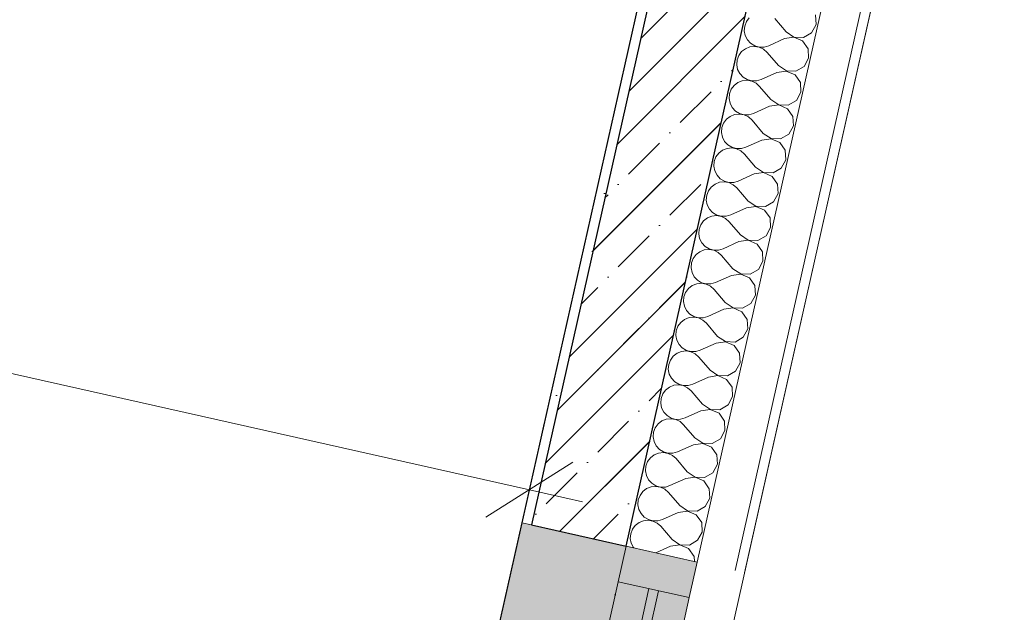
# Model space of a CAD drawing. Header units: millimetres. Extents: x -7218036 to -6523761, y 6117771 to 6337028.
# Tile 219 of 223: x -7140625 to -7138597, y 6135814 to 6137035. Entities that reach past the tile are written whole.
import ezdxf
from ezdxf.enums import TextEntityAlignment as Align

# ---------------------------------------------------------------- set-up
doc = ezdxf.new("R2010")
doc.units = ezdxf.units.MM
doc.header["$MEASUREMENT"] = 0
doc.linetypes.add('Штрихпунктирная', pattern=[670.277762, 352.777767, -176.388884, 0, -141.111112])
for name, color, linetype in [('S - квартира_помещение.АР', 7, 'Continuous'), ('АР-Стены_внешние_.АР', 7, 'Continuous'), ('АР-Стены_внутренние_пилоны.АР', 7, 'Continuous'), ('АР-Чертеж-Оси_Осевые размеры.АР', 7, 'Continuous'), ('АР-Чертеж-Размеры.АР', 7, 'Continuous'), ('Окна Archicad', 7, 'Continuous')]:
    doc.layers.add(name, color=color, linetype=linetype)
for name, color, linetype, lineweight in [('АР-Стены_внешние_.АР_Ном._пера__1', 7, 'Continuous', 30), ('АР-Стены_внешние_.АР_Ном._пера__120', 7, 'Continuous', 0), ('АР-Стены_внутренние_пилоны.АР_Ном._пера__1', 7, 'Continuous', 15), ('АР-Чертеж-Оси_Осевые размеры.АР_Ном._пера__120', 7, 'Continuous', 0), ('АР-Чертеж-Размеры.АР_Ном._пера__1', 7, 'Continuous', 0), ('Окна Archicad_Ном._пера__1', 7, 'Continuous', 0), ('Окна Archicad_Ном._пера__120', 7, 'Continuous', 0)]:
    doc.layers.add(name, color=color, linetype=linetype, lineweight=lineweight)
doc.styles.add('РЎР“Р•РќР•Р\xa0Р\x98Р\xa0_РЎРўР\x98Р›Р¬_2', font='GOTHIC.TTF')
doc.dimstyles.new('СГЕНЕРИР_СТИЛЬ__1', dxfattribs={"dimtxt": 150, "dimasz": 142.5, "dimexe": 0.18, "dimexo": 0.0625, "dimgap": 0, "dimtad": 1, "dimdec": 0, "dimzin": 0, "dimdsep": 46, "dimtxsty": 'РЎР“Р•РќР•Р\xa0Р\x98Р\xa0_РЎРўР\x98Р›Р¬_2', "dimblk": 'ARROWHEAD_6', "dimblk1": 'ARROWHEAD_6', "dimblk2": 'ARROWHEAD_6', "dimcen": 0.09, "dimse1": 1, "dimse2": 1, "dimclrd": 7, "dimclre": 7, "dimclrt": 7, "dimazin": 0, "dimtfac": 1, "dimtdec": 4, "dimtmove": 0, "dimatfit": 3, "dimfxl": 1, "dimtolj": 1, "dimtzin": 0, "dimarcsym": 0})

# ---------------------------------------------------------------- blocks, each defined once
blk = doc.blocks.new('*X141', base_point=(-6566190.3, 6562677.8))
at = {"layer": 'АР-Стены_внешние_.АР_Ном._пера__1', "color": 7, "linetype": 'Continuous', "lineweight": 0}
for p, q in [((-7138984.7, 6137025), (-7138985.8, 6137044.5)), ((-7139131.9, 6137021.5), (-7139132.7, 6137011.6)), ((-7139128.4, 6137030.7), (-7139131.9, 6137021.5)), ((-7139122.6, 6137038.6), (-7139128.4, 6137030.7)), ((-7139046.7, 6137009.6), (-7139069.9, 6137036.8)), ((-7138994, 6137007.9), (-7138984.7, 6137025)), ((-7139132.7, 6137011.6), (-7139130.8, 6137002)), ((-7139130.8, 6137002), (-7139126.3, 6136993.2)), ((-7139030.5, 6136998.5), (-7139049.8, 6136995.7)), ((-7139046.7, 6137009.6), (-7139030.4, 6136998.8)), ((-7139012.6, 6136990.8), (-7139030.5, 6136998.5)), ((-7139030.4, 6136998.8), (-7139010.9, 6136998.2)), ((-7139010.9, 6136998.2), (-7138994, 6137007.9)), ((-7139121.3, 6136978.6), (-7139130.4, 6136974.9)), ((-7139126.3, 6136993.2), (-7139119.6, 6136986)), ((-7139111.5, 6136979.6), (-7139121.3, 6136978.6)), ((-7139119.6, 6136986), (-7139111.2, 6136980.8)), ((-7139101.8, 6136977.9), (-7139111.5, 6136979.6)), ((-7139111.2, 6136980.8), (-7139101.7, 6136978.2)), ((-7139092.9, 6136973.7), (-7139101.8, 6136977.9)), ((-7139101.7, 6136978.2), (-7139091.9, 6136978.3)), ((-7139091.9, 6136978.3), (-7139082.4, 6136981.1)), ((-7139049.8, 6136995.7), (-7139082.4, 6136981.1)), ((-7139001.4, 6136974.8), (-7139012.6, 6136990.8)), ((-7139144.1, 6136961), (-7139147.5, 6136951.8)), ((-7139138.2, 6136968.9), (-7139144.1, 6136961)), ((-7139130.4, 6136974.9), (-7139138.2, 6136968.9)), ((-7139085.5, 6136967.1), (-7139092.9, 6136973.7)), ((-7139062.3, 6136940), (-7139085.5, 6136967.1)), ((-7139000.3, 6136955.3), (-7139001.4, 6136974.8)), ((-7139147.5, 6136951.8), (-7139148.4, 6136941.9)), ((-7139148.4, 6136941.9), (-7139146.4, 6136932.3)), ((-7139062.3, 6136940), (-7139046.1, 6136929.1)), ((-7139026.6, 6136928.5), (-7139009.6, 6136938.2)), ((-7139009.6, 6136938.2), (-7139000.3, 6136955.3)), ((-7139146.4, 6136932.3), (-7139142, 6136923.5)), ((-7139142, 6136923.5), (-7139135.3, 6136916.3)), ((-7139065.5, 6136926), (-7139098, 6136911.4)), ((-7139046.2, 6136928.9), (-7139065.5, 6136926)), ((-7139028.2, 6136921.1), (-7139046.2, 6136928.9)), ((-7139046.1, 6136929.1), (-7139026.6, 6136928.5)), ((-7139017.1, 6136905.1), (-7139028.2, 6136921.1)), ((-7139153.9, 6136899.2), (-7139159.7, 6136891.3)), ((-7139146.1, 6136905.3), (-7139153.9, 6136899.2)), ((-7139136.9, 6136908.9), (-7139146.1, 6136905.3)), ((-7139127.1, 6136909.9), (-7139136.9, 6136908.9)), ((-7139135.3, 6136916.3), (-7139126.9, 6136911.2)), ((-7139117.4, 6136908.3), (-7139127.1, 6136909.9)), ((-7139126.9, 6136911.2), (-7139117.4, 6136908.5)), ((-7139117.4, 6136908.5), (-7139107.5, 6136908.6)), ((-7139108.5, 6136904), (-7139117.4, 6136908.3)), ((-7139101.2, 6136897.4), (-7139108.5, 6136904)), ((-7139107.5, 6136908.6), (-7139098, 6136911.4)), ((-7139078, 6136870.3), (-7139101.2, 6136897.4)), ((-7139016, 6136885.6), (-7139017.1, 6136905.1)), ((-7139163.2, 6136882.1), (-7139164, 6136872.3)), ((-7139159.7, 6136891.3), (-7139163.2, 6136882.1)), ((-7139025.3, 6136868.5), (-7139016, 6136885.6)), ((-7139164, 6136872.3), (-7139162.1, 6136862.6)), ((-7139162.1, 6136862.6), (-7139157.6, 6136853.8)), ((-7139081.1, 6136856.3), (-7139113.7, 6136841.7)), ((-7139061.8, 6136859.2), (-7139081.1, 6136856.3)), ((-7139078, 6136870.3), (-7139061.7, 6136859.4)), ((-7139043.9, 6136851.4), (-7139061.8, 6136859.2)), ((-7139061.7, 6136859.4), (-7139042.2, 6136858.8)), ((-7139042.2, 6136858.8), (-7139025.3, 6136868.5)), ((-7139152.6, 6136839.2), (-7139161.7, 6136835.6)), ((-7139157.6, 6136853.8), (-7139150.9, 6136846.6)), ((-7139142.8, 6136840.3), (-7139152.6, 6136839.2)), ((-7139150.9, 6136846.6), (-7139142.5, 6136841.5)), ((-7139133.1, 6136838.6), (-7139142.8, 6136840.3)), ((-7139142.5, 6136841.5), (-7139133, 6136838.8)), ((-7139124.2, 6136834.3), (-7139133.1, 6136838.6)), ((-7139133, 6136838.8), (-7139123.2, 6136838.9)), ((-7139123.2, 6136838.9), (-7139113.7, 6136841.7)), ((-7139032.7, 6136835.4), (-7139043.9, 6136851.4)), ((-7139175.4, 6136821.6), (-7139178.8, 6136812.4)), ((-7139169.5, 6136829.5), (-7139175.4, 6136821.6)), ((-7139161.7, 6136835.6), (-7139169.5, 6136829.5)), ((-7139116.8, 6136827.7), (-7139124.2, 6136834.3)), ((-7139093.6, 6136800.6), (-7139116.8, 6136827.7)), ((-7139040.9, 6136798.8), (-7139031.6, 6136815.9)), ((-7139031.6, 6136815.9), (-7139032.7, 6136835.4)), ((-7139178.8, 6136812.4), (-7139179.7, 6136802.6)), ((-7139179.7, 6136802.6), (-7139177.8, 6136792.9)), ((-7139093.6, 6136800.6), (-7139077.4, 6136789.7)), ((-7139057.9, 6136789.1), (-7139040.9, 6136798.8)), ((-7139177.8, 6136792.9), (-7139173.3, 6136784.1)), ((-7139173.3, 6136784.1), (-7139166.6, 6136776.9)), ((-7139166.6, 6136776.9), (-7139158.2, 6136771.8)), ((-7139096.8, 6136786.6), (-7139129.3, 6136772)), ((-7139077.5, 6136789.5), (-7139096.8, 6136786.6)), ((-7139059.5, 6136781.7), (-7139077.5, 6136789.5)), ((-7139077.4, 6136789.7), (-7139057.9, 6136789.1)), ((-7139048.4, 6136765.7), (-7139059.5, 6136781.7)), ((-7139185.2, 6136759.8), (-7139191, 6136751.9)), ((-7139177.4, 6136765.9), (-7139185.2, 6136759.8)), ((-7139168.2, 6136769.5), (-7139177.4, 6136765.9)), ((-7139158.4, 6136770.6), (-7139168.2, 6136769.5)), ((-7139148.7, 6136768.9), (-7139158.4, 6136770.6)), ((-7139158.2, 6136771.8), (-7139148.7, 6136769.1)), ((-7139148.7, 6136769.1), (-7139138.8, 6136769.2)), ((-7139139.8, 6136764.6), (-7139148.7, 6136768.9)), ((-7139132.5, 6136758), (-7139139.8, 6136764.6)), ((-7139138.8, 6136769.2), (-7139129.3, 6136772)), ((-7139109.3, 6136730.9), (-7139132.5, 6136758)), ((-7139047.3, 6136746.2), (-7139048.4, 6136765.7)), ((-7139194.5, 6136742.7), (-7139195.3, 6136732.9)), ((-7139191, 6136751.9), (-7139194.5, 6136742.7)), ((-7139056.6, 6136729.1), (-7139047.3, 6136746.2)), ((-7139195.3, 6136732.9), (-7139193.4, 6136723.2)), ((-7139193.4, 6136723.2), (-7139188.9, 6136714.4)), ((-7139188.9, 6136714.4), (-7139182.2, 6136707.2)), ((-7139112.4, 6136716.9), (-7139145, 6136702.3)), ((-7139093.1, 6136719.8), (-7139112.4, 6136716.9)), ((-7139109.3, 6136730.9), (-7139093.1, 6136720.1)), ((-7139093.1, 6136720.1), (-7139073.5, 6136719.4)), ((-7139075.2, 6136712), (-7139093.1, 6136719.8)), ((-7139073.5, 6136719.4), (-7139056.6, 6136729.1)), ((-7139193, 6136696.2), (-7139200.8, 6136690.1)), ((-7139183.9, 6136699.8), (-7139193, 6136696.2)), ((-7139174.1, 6136700.9), (-7139183.9, 6136699.8)), ((-7139182.2, 6136707.2), (-7139173.8, 6136702.1)), ((-7139164.4, 6136699.2), (-7139174.1, 6136700.9)), ((-7139173.8, 6136702.1), (-7139164.3, 6136699.5)), ((-7139155.5, 6136694.9), (-7139164.4, 6136699.2)), ((-7139164.3, 6136699.5), (-7139154.5, 6136699.5)), ((-7139148.1, 6136688.4), (-7139155.5, 6136694.9)), ((-7139154.5, 6136699.5), (-7139145, 6136702.3)), ((-7139064, 6136696), (-7139075.2, 6136712)), ((-7139062.9, 6136676.5), (-7139064, 6136696)), ((-7139206.7, 6136682.2), (-7139210.1, 6136673)), ((-7139200.8, 6136690.1), (-7139206.7, 6136682.2)), ((-7139124.9, 6136661.2), (-7139148.1, 6136688.4)), ((-7139072.3, 6136659.4), (-7139062.9, 6136676.5)), ((-7139210.1, 6136673), (-7139211, 6136663.2)), ((-7139211, 6136663.2), (-7139209.1, 6136653.5)), ((-7139209.1, 6136653.5), (-7139204.6, 6136644.7)), ((-7139124.9, 6136661.2), (-7139108.7, 6136650.4)), ((-7139089.2, 6136649.7), (-7139072.3, 6136659.4)), ((-7139204.6, 6136644.7), (-7139197.9, 6136637.5)), ((-7139197.9, 6136637.5), (-7139189.5, 6136632.4)), ((-7139128.1, 6136647.2), (-7139160.7, 6136632.6)), ((-7139108.8, 6136650.1), (-7139128.1, 6136647.2)), ((-7139090.8, 6136642.3), (-7139108.8, 6136650.1)), ((-7139108.7, 6136650.4), (-7139089.2, 6136649.7)), ((-7139079.7, 6136626.3), (-7139090.8, 6136642.3)), ((-7139216.5, 6136620.5), (-7139222.3, 6136612.5)), ((-7139208.7, 6136626.5), (-7139216.5, 6136620.5)), ((-7139199.5, 6136630.1), (-7139208.7, 6136626.5)), ((-7139189.7, 6136631.2), (-7139199.5, 6136630.1)), ((-7139180, 6136629.5), (-7139189.7, 6136631.2)), ((-7139189.5, 6136632.4), (-7139180, 6136629.8)), ((-7139180, 6136629.8), (-7139170.1, 6136629.8)), ((-7139171.2, 6136625.2), (-7139180, 6136629.5)), ((-7139163.8, 6136618.7), (-7139171.2, 6136625.2)), ((-7139170.1, 6136629.8), (-7139160.7, 6136632.6)), ((-7139140.6, 6136591.5), (-7139163.8, 6136618.7)), ((-7139078.6, 6136606.8), (-7139079.7, 6136626.3)), ((-7139225.8, 6136603.3), (-7139226.6, 6136593.5)), ((-7139226.6, 6136593.5), (-7139224.7, 6136583.8)), ((-7139222.3, 6136612.5), (-7139225.8, 6136603.3)), ((-7139087.9, 6136589.7), (-7139078.6, 6136606.8)), ((-7139224.7, 6136583.8), (-7139220.2, 6136575)), ((-7139220.2, 6136575), (-7139213.5, 6136567.8)), ((-7139143.7, 6136577.6), (-7139176.3, 6136562.9)), ((-7139124.4, 6136580.4), (-7139143.7, 6136577.6)), ((-7139140.6, 6136591.5), (-7139124.4, 6136580.7)), ((-7139124.4, 6136580.7), (-7139104.8, 6136580)), ((-7139106.5, 6136572.6), (-7139124.4, 6136580.4)), ((-7139095.3, 6136556.6), (-7139106.5, 6136572.6)), ((-7139104.8, 6136580), (-7139087.9, 6136589.7)), ((-7139224.3, 6136556.8), (-7139232.1, 6136550.8)), ((-7139215.2, 6136560.5), (-7139224.3, 6136556.8)), ((-7139205.4, 6136561.5), (-7139215.2, 6136560.5)), ((-7139213.5, 6136567.8), (-7139205.1, 6136562.7)), ((-7139195.7, 6136559.8), (-7139205.4, 6136561.5)), ((-7139205.1, 6136562.7), (-7139195.6, 6136560.1)), ((-7139186.8, 6136555.5), (-7139195.7, 6136559.8)), ((-7139195.6, 6136560.1), (-7139185.8, 6136560.1)), ((-7139179.4, 6136549), (-7139186.8, 6136555.5)), ((-7139185.8, 6136560.1), (-7139176.3, 6136562.9)), ((-7139094.2, 6136537.2), (-7139095.3, 6136556.6)), ((-7139241.4, 6136533.6), (-7139242.3, 6136523.8)), ((-7139238, 6136542.8), (-7139241.4, 6136533.6)), ((-7139232.1, 6136550.8), (-7139238, 6136542.8)), ((-7139156.3, 6136521.8), (-7139179.4, 6136549)), ((-7139103.6, 6136520), (-7139094.2, 6136537.2)), ((-7139242.3, 6136523.8), (-7139240.4, 6136514.1)), ((-7139240.4, 6136514.1), (-7139235.9, 6136505.3)), ((-7139156.3, 6136521.8), (-7139140, 6136511)), ((-7139120.5, 6136510.3), (-7139103.6, 6136520)), ((-7139235.9, 6136505.3), (-7139229.2, 6136498.1)), ((-7139221, 6136491.8), (-7139230.8, 6136490.8)), ((-7139229.2, 6136498.1), (-7139220.8, 6136493)), ((-7139211.3, 6136490.1), (-7139221, 6136491.8)), ((-7139220.8, 6136493), (-7139211.3, 6136490.4)), ((-7139201.4, 6136490.5), (-7139192, 6136493.2)), ((-7139159.4, 6136507.9), (-7139192, 6136493.2)), ((-7139140.1, 6136510.7), (-7139159.4, 6136507.9)), ((-7139122.2, 6136503), (-7139140.1, 6136510.7)), ((-7139140, 6136511), (-7139120.5, 6136510.3)), ((-7139111, 6136487), (-7139122.2, 6136503)), ((-7139253.6, 6136473.1), (-7139257.1, 6136463.9)), ((-7139247.8, 6136481.1), (-7139253.6, 6136473.1)), ((-7139240, 6136487.1), (-7139247.8, 6136481.1)), ((-7139230.8, 6136490.8), (-7139240, 6136487.1)), ((-7139211.3, 6136490.4), (-7139201.4, 6136490.5)), ((-7139202.5, 6136485.8), (-7139211.3, 6136490.1)), ((-7139195.1, 6136479.3), (-7139202.5, 6136485.8)), ((-7139171.9, 6136452.1), (-7139195.1, 6136479.3)), ((-7139109.9, 6136467.5), (-7139111, 6136487)), ((-7139257.1, 6136463.9), (-7139257.9, 6136454.1)), ((-7139257.9, 6136454.1), (-7139256, 6136444.4)), ((-7139171.9, 6136452.1), (-7139155.7, 6136441.3)), ((-7139119.2, 6136450.3), (-7139109.9, 6136467.5)), ((-7139256, 6136444.4), (-7139251.5, 6136435.7)), ((-7139251.5, 6136435.7), (-7139244.8, 6136428.4)), ((-7139175, 6136438.2), (-7139207.6, 6136423.5)), ((-7139155.7, 6136441), (-7139175, 6136438.2)), ((-7139155.7, 6136441.3), (-7139136.2, 6136440.6)), ((-7139137.8, 6136433.3), (-7139155.7, 6136441)), ((-7139126.6, 6136417.3), (-7139137.8, 6136433.3)), ((-7139136.2, 6136440.6), (-7139119.2, 6136450.3)), ((-7139263.4, 6136411.4), (-7139269.3, 6136403.5)), ((-7139255.6, 6136417.4), (-7139263.4, 6136411.4)), ((-7139246.5, 6136421.1), (-7139255.6, 6136417.4)), ((-7139236.7, 6136422.1), (-7139246.5, 6136421.1)), ((-7139244.8, 6136428.4), (-7139236.4, 6136423.3)), ((-7139227, 6136420.4), (-7139236.7, 6136422.1)), ((-7139236.4, 6136423.3), (-7139226.9, 6136420.7)), ((-7139218.1, 6136416.1), (-7139227, 6136420.4)), ((-7139226.9, 6136420.7), (-7139217.1, 6136420.8)), ((-7139210.7, 6136409.6), (-7139218.1, 6136416.1)), ((-7139217.1, 6136420.8), (-7139207.6, 6136423.5)), ((-7139125.5, 6136397.8), (-7139126.6, 6136417.3)), ((-7139272.8, 6136394.2), (-7139273.6, 6136384.4)), ((-7139269.3, 6136403.5), (-7139272.8, 6136394.2)), ((-7139187.6, 6136382.4), (-7139210.7, 6136409.6)), ((-7139134.9, 6136380.6), (-7139125.5, 6136397.8)), ((-7139273.6, 6136384.4), (-7139271.7, 6136374.7)), ((-7139271.7, 6136374.7), (-7139267.2, 6136366)), ((-7139171.4, 6136371.3), (-7139190.7, 6136368.5)), ((-7139187.6, 6136382.4), (-7139171.3, 6136371.6)), ((-7139153.5, 6136363.6), (-7139171.4, 6136371.3)), ((-7139171.3, 6136371.6), (-7139151.8, 6136370.9)), ((-7139151.8, 6136370.9), (-7139134.9, 6136380.6)), ((-7139262.1, 6136351.4), (-7139271.3, 6136347.7)), ((-7139267.2, 6136366), (-7139260.5, 6136358.7)), ((-7139252.3, 6136352.4), (-7139262.1, 6136351.4)), ((-7139260.5, 6136358.7), (-7139252.1, 6136353.6)), ((-7139242.6, 6136350.7), (-7139252.3, 6136352.4)), ((-7139252.1, 6136353.6), (-7139242.6, 6136351)), ((-7139242.6, 6136351), (-7139232.7, 6136351.1)), ((-7139233.8, 6136346.4), (-7139242.6, 6136350.7)), ((-7139232.7, 6136351.1), (-7139223.3, 6136353.8)), ((-7139190.7, 6136368.5), (-7139223.3, 6136353.8)), ((-7139142.3, 6136347.6), (-7139153.5, 6136363.6)), ((-7139284.9, 6136333.8), (-7139288.4, 6136324.5)), ((-7139279.1, 6136341.7), (-7139284.9, 6136333.8)), ((-7139271.3, 6136347.7), (-7139279.1, 6136341.7)), ((-7139226.4, 6136339.9), (-7139233.8, 6136346.4)), ((-7139203.2, 6136312.7), (-7139226.4, 6136339.9)), ((-7139141.2, 6136328.1), (-7139142.3, 6136347.6)), ((-7139288.4, 6136324.5), (-7139289.2, 6136314.7)), ((-7139289.2, 6136314.7), (-7139287.3, 6136305)), ((-7139203.2, 6136312.7), (-7139187, 6136301.9)), ((-7139167.5, 6136301.2), (-7139150.5, 6136310.9)), ((-7139150.5, 6136310.9), (-7139141.2, 6136328.1)), ((-7139287.3, 6136305), (-7139282.8, 6136296.3)), ((-7139282.8, 6136296.3), (-7139276.1, 6136289)), ((-7139276.1, 6136289), (-7139267.7, 6136283.9)), ((-7139206.3, 6136298.8), (-7139238.9, 6136284.1)), ((-7139187, 6136301.6), (-7139206.3, 6136298.8)), ((-7139187, 6136301.9), (-7139167.5, 6136301.2)), ((-7139169.1, 6136293.9), (-7139187, 6136301.6)), ((-7139157.9, 6136277.9), (-7139169.1, 6136293.9)), ((-7139294.7, 6136272), (-7139300.6, 6136264.1)), ((-7139286.9, 6136278), (-7139294.7, 6136272)), ((-7139277.8, 6136281.7), (-7139286.9, 6136278)), ((-7139268, 6136282.7), (-7139277.8, 6136281.7)), ((-7139258.3, 6136281), (-7139268, 6136282.7)), ((-7139267.7, 6136283.9), (-7139258.2, 6136281.3)), ((-7139249.4, 6136276.7), (-7139258.3, 6136281)), ((-7139258.2, 6136281.3), (-7139248.4, 6136281.4)), ((-7139242, 6136270.2), (-7139249.4, 6136276.7)), ((-7139248.4, 6136281.4), (-7139238.9, 6136284.1)), ((-7139218.9, 6136243), (-7139242, 6136270.2)), ((-7139156.8, 6136258.4), (-7139157.9, 6136277.9)), ((-7139304.1, 6136254.8), (-7139304.9, 6136245)), ((-7139300.6, 6136264.1), (-7139304.1, 6136254.8)), ((-7139166.2, 6136241.2), (-7139156.8, 6136258.4)), ((-7139304.9, 6136245), (-7139303, 6136235.4)), ((-7139303, 6136235.4), (-7139298.5, 6136226.6)), ((-7139222, 6136229.1), (-7139254.6, 6136214.4)), ((-7139202.7, 6136231.9), (-7139222, 6136229.1)), ((-7139218.9, 6136243), (-7139202.6, 6136232.2)), ((-7139184.8, 6136224.2), (-7139202.7, 6136231.9)), ((-7139202.6, 6136232.2), (-7139183.1, 6136231.5)), ((-7139183.1, 6136231.5), (-7139166.2, 6136241.2)), ((-7139302.6, 6136208.3), (-7139310.4, 6136202.3)), ((-7139293.4, 6136212), (-7139302.6, 6136208.3)), ((-7139298.5, 6136226.6), (-7139291.8, 6136219.3)), ((-7139283.6, 6136213), (-7139293.4, 6136212)), ((-7139291.8, 6136219.3), (-7139283.4, 6136214.2)), ((-7139273.9, 6136211.3), (-7139283.6, 6136213)), ((-7139283.4, 6136214.2), (-7139273.9, 6136211.6)), ((-7139273.9, 6136211.6), (-7139264, 6136211.7)), ((-7139265.1, 6136207), (-7139273.9, 6136211.3)), ((-7139264, 6136211.7), (-7139254.6, 6136214.4)), ((-7139173.6, 6136208.2), (-7139184.8, 6136224.2)), ((-7139172.5, 6136188.7), (-7139173.6, 6136208.2)), ((-7139316.2, 6136194.4), (-7139319.7, 6136185.1)), ((-7139310.4, 6136202.3), (-7139316.2, 6136194.4)), ((-7139257.7, 6136200.5), (-7139265.1, 6136207)), ((-7139234.5, 6136173.3), (-7139257.7, 6136200.5)), ((-7139181.8, 6136171.5), (-7139172.5, 6136188.7)), ((-7139319.7, 6136185.1), (-7139320.5, 6136175.3)), ((-7139320.5, 6136175.3), (-7139318.6, 6136165.7)), ((-7139234.5, 6136173.3), (-7139218.3, 6136162.5)), ((-7139198.8, 6136161.9), (-7139181.8, 6136171.5)), ((-7139318.6, 6136165.7), (-7139314.1, 6136156.9)), ((-7139314.1, 6136156.9), (-7139307.4, 6136149.7)), ((-7139307.4, 6136149.7), (-7139299, 6136144.5)), ((-7139237.6, 6136159.4), (-7139270.2, 6136144.8)), ((-7139218.3, 6136162.2), (-7139237.6, 6136159.4)), ((-7139218.3, 6136162.5), (-7139198.8, 6136161.9)), ((-7139200.4, 6136154.5), (-7139218.3, 6136162.2)), ((-7139189.2, 6136138.5), (-7139200.4, 6136154.5)), ((-7139326, 6136132.6), (-7139331.9, 6136124.7)), ((-7139318.2, 6136138.6), (-7139326, 6136132.6)), ((-7139309.1, 6136142.3), (-7139318.2, 6136138.6)), ((-7139299.3, 6136143.3), (-7139309.1, 6136142.3)), ((-7139289.6, 6136141.6), (-7139299.3, 6136143.3)), ((-7139299, 6136144.5), (-7139289.5, 6136141.9)), ((-7139280.7, 6136137.4), (-7139289.6, 6136141.6)), ((-7139289.5, 6136141.9), (-7139279.7, 6136142)), ((-7139273.3, 6136130.8), (-7139280.7, 6136137.4)), ((-7139279.7, 6136142), (-7139270.2, 6136144.8)), ((-7139250.2, 6136103.6), (-7139273.3, 6136130.8)), ((-7139188.1, 6136119), (-7139189.2, 6136138.5)), ((-7139335.4, 6136115.5), (-7139336.2, 6136105.6)), ((-7139331.9, 6136124.7), (-7139335.4, 6136115.5)), ((-7139197.5, 6136101.8), (-7139188.1, 6136119)), ((-7139336.2, 6136105.6), (-7139334.3, 6136096)), ((-7139334.3, 6136096), (-7139329.8, 6136087.2)), ((-7139329.8, 6136087.2), (-7139323.1, 6136080)), ((-7139253.3, 6136089.7), (-7139285.9, 6136075.1)), ((-7139234, 6136092.5), (-7139253.3, 6136089.7)), ((-7139250.2, 6136103.6), (-7139233.9, 6136092.8)), ((-7139216.1, 6136084.8), (-7139234, 6136092.5)), ((-7139233.9, 6136092.8), (-7139214.4, 6136092.2)), ((-7139214.4, 6136092.2), (-7139197.5, 6136101.8)), ((-7139333.9, 6136068.9), (-7139341.7, 6136062.9)), ((-7139324.7, 6136072.6), (-7139333.9, 6136068.9)), ((-7139314.9, 6136073.6), (-7139324.7, 6136072.6)), ((-7139323.1, 6136080), (-7139314.7, 6136074.8)), ((-7139305.2, 6136071.9), (-7139314.9, 6136073.6)), ((-7139314.7, 6136074.8), (-7139305.2, 6136072.2)), ((-7139305.2, 6136072.2), (-7139295.3, 6136072.3)), ((-7139296.4, 6136067.7), (-7139305.2, 6136071.9)), ((-7139289, 6136061.1), (-7139296.4, 6136067.7)), ((-7139295.3, 6136072.3), (-7139285.9, 6136075.1)), ((-7139204.9, 6136068.8), (-7139216.1, 6136084.8)), ((-7139203.8, 6136049.3), (-7139204.9, 6136068.8)), ((-7139351, 6136045.8), (-7139351.8, 6136035.9)), ((-7139347.5, 6136055), (-7139351, 6136045.8)), ((-7139341.7, 6136062.9), (-7139347.5, 6136055)), ((-7139265.8, 6136034), (-7139289, 6136061.1)), ((-7139213.1, 6136032.2), (-7139203.8, 6136049.3)), ((-7139351.8, 6136035.9), (-7139349.9, 6136026.3)), ((-7139349.9, 6136026.3), (-7139345.4, 6136017.5)), ((-7139265.8, 6136034), (-7139249.6, 6136023.1)), ((-7139230.1, 6136022.5), (-7139213.1, 6136032.2)), ((-7139345.4, 6136017.5), (-7139338.7, 6136010.3)), ((-7139338.7, 6136010.3), (-7139330.3, 6136005.2)), ((-7139330.3, 6136005.2), (-7139320.8, 6136002.5)), ((-7139311, 6136002.6), (-7139301.5, 6136005.4)), ((-7139268.9, 6136020), (-7139301.5, 6136005.4)), ((-7139249.6, 6136022.8), (-7139268.9, 6136020)), ((-7139249.6, 6136023.1), (-7139230.1, 6136022.5)), ((-7139231.7, 6136015.1), (-7139249.6, 6136022.8)), ((-7139220.5, 6135999.1), (-7139231.7, 6136015.1)), ((-7139363.2, 6135985.3), (-7139366.7, 6135976.1)), ((-7139357.3, 6135993.2), (-7139363.2, 6135985.3)), ((-7139349.5, 6135999.2), (-7139357.3, 6135993.2)), ((-7139340.4, 6136002.9), (-7139349.5, 6135999.2)), ((-7139330.6, 6136003.9), (-7139340.4, 6136002.9)), ((-7139320.9, 6136002.2), (-7139330.6, 6136003.9)), ((-7139312, 6135998), (-7139320.9, 6136002.2)), ((-7139320.8, 6136002.5), (-7139311, 6136002.6)), ((-7139304.6, 6135991.4), (-7139312, 6135998)), ((-7139281.5, 6135964.3), (-7139304.6, 6135991.4)), ((-7139219.5, 6135979.6), (-7139220.5, 6135999.1)), ((-7139366.7, 6135976.1), (-7139367.5, 6135966.3)), ((-7139367.5, 6135966.3), (-7139365.6, 6135956.6)), ((-7139281.5, 6135964.3), (-7139265.2, 6135953.4)), ((-7139228.8, 6135962.5), (-7139219.5, 6135979.6)), ((-7139365.6, 6135956.6), (-7139361.1, 6135947.8)), ((-7139361.1, 6135947.8), (-7139360.3, 6135947)), ((-7139284.6, 6135950.3), (-7139314.8, 6135936.7)), ((-7139265.3, 6135953.2), (-7139284.6, 6135950.3)), ((-7139247.4, 6135945.4), (-7139265.3, 6135953.2)), ((-7139265.2, 6135953.4), (-7139245.7, 6135952.8)), ((-7139236.2, 6135929.4), (-7139247.4, 6135945.4)), ((-7139245.7, 6135952.8), (-7139228.8, 6135962.5)), ((-7139235.6, 6135919), (-7139236.2, 6135929.4))]:
    blk.add_line(p, q, dxfattribs=at)
blk = doc.blocks.new('Горизонтальное Многостворчатое Окно 23[6]_7', base_point=(-6566190.3, 6562677.8))
at = {"layer": 'Окна Archicad', "linetype": 'Continuous', "lineweight": 0, "true_color": 0xffffff}
for points in [[(-7139903.1, 6133603.6), (-7139376.1, 6135950.5), (-7139590.7, 6135998.7), (-7140117.8, 6133651.8)], [(-7139376.1, 6135950.5), (-7139392.5, 6135877.3), (-7139246.1, 6135844.5), (-7139229.7, 6135917.6)], [(-7139631.4, 6134813.6), (-7139485, 6134780.8), (-7139246.1, 6135844.5), (-7139392.5, 6135877.3)]]:
    blk.add_hatch(color=7, dxfattribs=at).paths.add_polyline_path(points)
at = {"layer": 'Окна Archicad_Ном._пера__1', "color": 7, "linetype": 'Continuous', "lineweight": 0}
blk.add_line((-7139590.7, 6135998.7), (-7139571.2, 6135994.3), dxfattribs=at)
at = {"layer": 'Окна Archicad_Ном._пера__1', "color": 7, "linetype": 'Continuous', "lineweight": 15}
blk.add_line((-7139571.2, 6135994.3), (-7139376.1, 6135950.5), dxfattribs=at)
at = {"layer": 'Окна Archicad_Ном._пера__120', "color": 7, "linetype": 'Continuous', "lineweight": 0}
for p, q in [((-7140117.8, 6133651.8), (-7139590.7, 6135998.7)), ((-7139392.5, 6135877.3), (-7139376.1, 6135950.5)), ((-7139376.1, 6135950.5), (-7139229.7, 6135917.6)), ((-7139229.7, 6135917.6), (-7139246.1, 6135844.5)), ((-7139631.4, 6134813.6), (-7139392.5, 6135877.3)), ((-7139568, 6134799.4), (-7139329.1, 6135863.1)), ((-7139246.1, 6135844.5), (-7139392.5, 6135877.3)), ((-7139309.6, 6135858.7), (-7139548.5, 6134795)), ((-7139485, 6134780.8), (-7139246.1, 6135844.5))]:
    blk.add_line(p, q, dxfattribs=at)
blk = doc.blocks.new('Стена_36_7', base_point=(-7138061.4, 6142716.8))
at = {"layer": 'АР-Стены_внешние_.АР', "linetype": 'Continuous', "lineweight": 0, "true_color": 0x000000}
h = blk.add_hatch(dxfattribs=at)
h.set_pattern_fill('БЛОКИ_БЕТОННЫЕ_ЭФФЕКТИВН_76', color=18, style=0, pattern_type=2)
h.set_pattern_definition([(45, (-6566190.34, 6562677.8), (-127.27922, 127.27922), [])])
h.paths.add_polyline_path([(-7139376.1, 6135950.5), (-7138872.1, 6138194.6), (-7139067.2, 6138238.4), (-7139571.2, 6135994.3)])
h = blk.add_hatch(dxfattribs=at)
h.set_pattern_fill('ШТУКАТУРКА__ГИПС_01_0007', color=18, style=0, pattern_type=2)
h.set_pattern_definition([(45, (-6566190.34, 6563027.8), (-111.369318, 111.369318), [0, -105, 0, -157.5]), (110, (-6565840.34, 6563027.8), (148.001588, 53.868173), [0, -77, 0, -133])])
h.paths.add_polyline_path([(-7139336.6, 6137130), (-7139590.7, 6135998.7), (-7139571.2, 6135994.3), (-7139317.1, 6137125.6)])
at = {"layer": 'АР-Стены_внешние_.АР_Ном._пера__1', "color": 7, "linetype": 'Continuous', "lineweight": 15}
for p, q in [((-7139376.1, 6135950.5), (-7138872.1, 6138194.6)), ((-7139314.9, 6137135.4), (-7139571.2, 6135994.3))]:
    blk.add_line(p, q, dxfattribs=at)
at = {"layer": 'АР-Стены_внешние_.АР_Ном._пера__1', "color": 7, "linetype": 'Continuous', "lineweight": 0}
for p, q in [((-7139229.7, 6135917.6), (-7138725.7, 6138161.7)), ((-7139151.7, 6135900.1), (-7138647.7, 6138144.2))]:
    blk.add_line(p, q, dxfattribs=at)
at = {"layer": 'АР-Стены_внешние_.АР_Ном._пера__1', "color": 7, "linetype": 'Continuous', "lineweight": 0, "flags": 128}
for points in [[(-7139132.1, 6135895.7), (-7138628.2, 6138139.8)], [(-7139336.6, 6137130), (-7139590.7, 6135998.7)]]:
    blk.add_lwpolyline(points, dxfattribs=at)
at = {"layer": 'АР-Стены_внешние_.АР', "color": 7, "lineweight": 0}
blk.add_blockref('*X141', (-6566190.3, 6562677.8), dxfattribs=at)
at = {"layer": 'Окна Archicad', "color": 7, "linetype": 'Continuous', "lineweight": 0}
blk.add_blockref('Горизонтальное Многостворчатое Окно 23[6]_7', (-6566190.3, 6562677.8), dxfattribs=at)
blk = doc.blocks.new('Стена_54_7', base_point=(-7138969.6, 6138216.8))
at = {"layer": 'АР-Стены_внутренние_пилоны.АР', "linetype": 'Continuous', "lineweight": 0, "true_color": 0x000000}
h = blk.add_hatch(dxfattribs=at)
h.set_pattern_fill('ЖЕЛЕЗОБЕТОН__PROJECT__0007', color=18, style=0, pattern_type=2)
h.set_pattern_definition([(45, (-6566190.34, 6562677.8), (-84.852814, 84.852814), []), (45, (-6566232.77, 6562720.22), (-84.852814, 84.852814), [90, -30, 0, -30])])
h.paths.add_polyline_path([(-7139067.1, 6138238.7), (-7139571.2, 6135994.5), (-7139376, 6135950.6), (-7138872, 6138194.9)])
at = {"layer": 'АР-Стены_внутренние_пилоны.АР_Ном._пера__1', "color": 7, "linetype": 'Continuous', "lineweight": 30, "flags": 128}
for points in [[(-7139067.1, 6138238.7), (-7139571.2, 6135994.5)], [(-7139376, 6135950.6), (-7138872, 6138194.9)], [(-7139571.2, 6135994.5), (-7139376, 6135950.6)]]:
    blk.add_lwpolyline(points, dxfattribs=at)
blk = doc.blocks.new('Стандартный Маркер Сетки[11]_7', base_point=(-7137888.7, 6142574.7))
at = {"layer": 'АР-Чертеж-Оси_Осевые размеры.АР_Ном._пера__120', "color": 7, "linetype": 'Штрихпунктирная', "lineweight": 0}
blk.add_line((-7138107.8, 6141599), (-7142666.5, 6121301.9), dxfattribs=at)
at = {"layer": 'АР-Чертеж-Оси_Осевые размеры.АР_Ном._пера__120', "color": 7, "lineweight": 0, "style": 'РЎР“Р•РќР•Р\xa0Р\x98Р\xa0_РЎРўР\x98Р›Р¬_2'}
blk.add_attdef('AC_MarkerText_1', text='', height=350, rotation=347.3417, dxfattribs=at).set_placement((-7142925.2, 6120019.4), align=Align.TOP_CENTER)
blk = doc.blocks.new('Стандартный Маркер Сетки[74]_7', base_point=(-7137888.7, 6142574.7))
at = {"layer": 'АР-Чертеж-Оси_Осевые размеры.АР_Ном._пера__120', "color": 7, "linetype": 'Штрихпунктирная', "lineweight": 0}
blk.add_line((-7138107.8, 6141599), (-7142666.5, 6121301.9), dxfattribs=at)
at = {"layer": 'АР-Чертеж-Оси_Осевые размеры.АР_Ном._пера__120', "color": 7, "lineweight": 0, "style": 'РЎР“Р•РќР•Р\xa0Р\x98Р\xa0_РЎРўР\x98Р›Р¬_2'}
blk.add_attdef('AC_MarkerText_1', text='', height=350, rotation=347.3417, dxfattribs=at).set_placement((-7142925.2, 6120019.4), align=Align.TOP_CENTER)
blk = doc.blocks.new('*D465', base_point=(-6566190.3, 6562677.8))
at = {"layer": 'АР-Чертеж-Размеры.АР_Ном._пера__1', "color": 7, "linetype": 'Continuous', "lineweight": 0, "transparency": 16777216}
for p, q in [((-7143490.5, 6133695.8), (-7143552.2, 6133421.4)), ((-7143431.7, 6133615.3), (-7143611, 6133501.9)), ((-7143521.3, 6133558.6), (-7143631.1, 6133583.2)), ((-7140301.1, 6132835.4), (-7143521.3, 6133558.6)), ((-7140270.3, 6132972.6), (-7140332, 6132698.2)), ((-7140390.8, 6132778.7), (-7140211.5, 6132892.1)), ((-7140191.4, 6132810.7), (-7140301.1, 6132835.4))]:
    blk.add_line(p, q, dxfattribs=at)
at = {"layer": 'АР-Чертеж-Размеры.АР_Ном._пера__1', "color": 7, "lineweight": 0, "transparency": 16777216, "insert": (-7142162.6, 6133284.2), "char_height": 150, "attachment_point": 7, "rotation": 347.3424, "style": 'РЎР“Р•РќР•Р\xa0Р\x98Р\xa0_РЎРўР\x98Р›Р¬_2'}
blk.add_mtext('\\A1;{\\pql;\\fCentury Gothic|b0|i0|c204|p0;\\W1.000000;3\xa0300}', dxfattribs=at)
blk = doc.blocks.new('ARROWHEAD_6')
at = {"color": 0, "linetype": 'Continuous', "lineweight": 0}
for p, q in [((-0.5, -0.5), (0.5, 0.5)), ((0, 0), (-1, 0))]:
    blk.add_line(p, q, dxfattribs=at)
blk = doc.blocks.new('*D467', base_point=(-6566190.3, 6562677.8))
at = {"layer": 'АР-Чертеж-Размеры.АР_Ном._пера__1', "color": 7, "linetype": 'Continuous', "lineweight": 0, "transparency": 16777216}
for p, q in [((-7142764.8, 6136927), (-7142826.5, 6136652.6)), ((-7142706.1, 6136846.6), (-7142885.3, 6136733.1)), ((-7142795.7, 6136789.8), (-7142905.4, 6136814.5)), ((-7139575.5, 6136066.6), (-7142795.7, 6136789.8)), ((-7139544.7, 6136203.8), (-7139606.3, 6135929.4)), ((-7139665.1, 6136009.9), (-7139485.9, 6136123.4)), ((-7139465.7, 6136042), (-7139575.5, 6136066.6))]:
    blk.add_line(p, q, dxfattribs=at)
at = {"layer": 'АР-Чертеж-Размеры.АР_Ном._пера__1', "color": 7, "lineweight": 0, "transparency": 16777216, "insert": (-7141436.9, 6136515.4), "char_height": 150, "attachment_point": 7, "rotation": 347.3424, "style": 'РЎР“Р•РќР•Р\xa0Р\x98Р\xa0_РЎРўР\x98Р›Р¬_2'}
blk.add_mtext('\\A1;{\\pql;\\fCentury Gothic|b0|i0|c204|p0;\\W1.000000;3\xa0300}', dxfattribs=at)

msp = doc.modelspace()

# ---------------------------------------------------------------- linework, layer by layer
at = {"layer": 'S - квартира_помещение.АР', "color": 254, "linetype": 'Continuous', "lineweight": 0, "true_color": 0xffe1c4, "flags": 128}
msp.add_lwpolyline([(-7140398.302, 6132402.794), (-7139336.601, 6137129.975), (-7142557.261, 6137853.323), (-7143618.954, 6133126.143)], close=True, dxfattribs=at)
at = {"layer": 'АР-Стены_внешние_.АР_Ном._пера__120', "color": 7, "linetype": 'Continuous', "lineweight": 15}
msp.add_lwpolyline([(-7160678.785, 6147703.818), (-7156649.072, 6146798.809), (-7157102.655, 6144779.134), (-7154526.85, 6144200.653), (-7153728.101, 6147757.246), (-7144244.35, 6145627.314), (-7144673.9, 6143714.694), (-7141863.391, 6143083.501), (-7141660.612, 6143986.413), (-7137523.764, 6143057.351), (-7140042.701, 6131841.269), (-7141245.684, 6126484.744), (-7164350.663, 6131673.721)], dxfattribs=at)

# ---------------------------------------------------------------- block references
at = {"layer": 'АР-Стены_внешние_.АР', "color": 7, "lineweight": 0}
msp.add_blockref('Стена_36_7', (-7138061.443, 6142716.849), dxfattribs=at)
at = {"layer": 'АР-Стены_внутренние_пилоны.АР', "color": 7, "lineweight": 0}
msp.add_blockref('Стена_54_7', (-7138969.58, 6138216.825), dxfattribs=at)
at = {"layer": 'АР-Чертеж-Оси_Осевые размеры.АР', "color": 8, "linetype": 'Continuous', "lineweight": 15}
for name in ['Стандартный Маркер Сетки[11]_7', 'Стандартный Маркер Сетки[74]_7']:
    msp.add_blockref(name, (-7137888.685, 6142574.735), dxfattribs=at)

# ---------------------------------------------------------------- dimensions: what is measured, and where the dimension line sits
at = {"layer": 'АР-Чертеж-Размеры.АР', "color": 7, "linetype": 'Continuous', "lineweight": 0}
for base, picture, middle in [((-7143521.339, 6133558.595), '*D465', (-7141895.094, 6133300.984)), ((-7142795.662, 6136789.819), '*D467', (-7141169.417, 6136532.208))]:
    dim = msp.add_linear_dim(base=base, p1=(-7139186.979, 6137796.446), p2=(-7142935.898, 6136165.391), angle=167.342378, dimstyle='СГЕНЕРИР_СТИЛЬ__1', dxfattribs=at)
    dim.commit()
    dim.dimension.update_dxf_attribs({"geometry": picture, "text_midpoint": middle, "dimtype": 160, "text_rotation": 347.342378})

doc.saveas('drawing.dxf')
